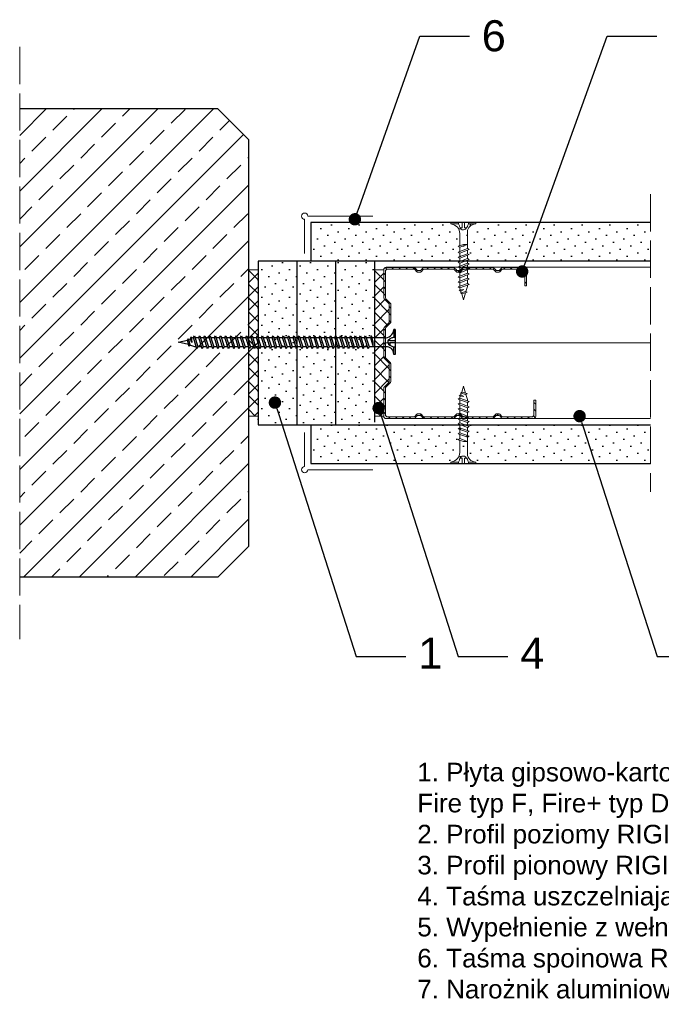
# Model space of a CAD drawing. Header units: millimetres. Extents: x 1720 to 2186, y 1242 to 1561.
# Tile 1 of 2: x 1720 to 1927, y 1242 to 1560. Entities that reach past the tile are written whole.
import ezdxf
from ezdxf import colors
from ezdxf.entities.mleader import LeaderData, LeaderLine
from ezdxf.math import Vec2, Vec3

# ---------------------------------------------------------------- set-up
doc = ezdxf.new("R2010")
doc.units = ezdxf.units.MM
doc.linetypes.add('ACAD_ISO02W100', pattern=[15, 12, -3])
for name, color, linetype, lineweight in [('_ISOVER WELNA', 7, 'BATTING', 9), ('_RIGIPS AKCESORIA', 7, 'Continuous', 18), ('_RIGIPS G-K', 7, 'Continuous', 25), ('_RIGIPS PROFIL', 7, 'Continuous', 18), ('KRESKOWANIE', 7, 'Continuous', 9), ('OPISY', 7, 'Continuous', 9), ('PRZERYWANA', 7, 'ACAD_ISO02W100', 9)]:
    doc.layers.add(name, color=color, linetype=linetype, lineweight=lineweight)
doc.layers.add('_Rigips_Akcesoria', color=7, linetype='Continuous')
doc.styles.get("Standard").update_dxf_attribs({"font": 'arial.ttf'})
doc.linetypes.add('BATTING', pattern='A,0.00254,-2.54,[134,ltypeshp.shx,S=2.54,R=0,X=-2.54,Y=0],-5.08,[134,ltypeshp.shx,S=2.54,R=180,X=2.54,Y=0],-2.54', length=10.16254)

# ---------------------------------------------------------------- blocks, each defined once
blk = doc.blocks.new('CW 50 ULTRASTIL')
h = blk.add_hatch()
h.set_pattern_fill('ANSI31', color=256, scale=0.5, style=0)
h.paths.add_polyline_path([(28.56, 40.65, -0.198912), (28.71, 41), (30.21, 42.51, 0.198912), (30.36, 42.86), (30.36, 48.45, 0.198912), (30.21, 48.8), (28.71, 50.31, -0.198912), (28.56, 50.66), (28.56, 59.85, -0.198912), (28.71, 60.2), (30.21, 61.71, 0.198912), (30.36, 62.06), (30.36, 67.65, 0.198912), (30.21, 68), (28.71, 69.51, -0.198912), (28.56, 69.86), (28.56, 78.31, -0.414214), (29.36, 79.11), (37.68, 79.11, -0.198912), (38.04, 78.96), (38.74, 78.25, 0.198912), (39.1, 78.11), (39.68, 78.11, 0.198912), (40.04, 78.25), (40.74, 78.96, -0.198912), (41.1, 79.11), (50.38, 79.11, -0.198912), (50.74, 78.96), (51.44, 78.25, 0.198912), (51.8, 78.11), (52.38, 78.11, 0.198912), (52.74, 78.25), (53.44, 78.96, -0.198912), (53.8, 79.11), (63.08, 79.11, -0.198912), (63.44, 78.96), (64.14, 78.25, 0.198912), (64.5, 78.11), (65.08, 78.11, 0.198912), (65.44, 78.25), (66.14, 78.96, -0.198912), (66.5, 79.11), (75.66, 79.11, -0.414214), (76.46, 78.31), (76.46, 73.66), (77.01, 73.66), (77.01, 78.86, 0.414214), (76.21, 79.66), (66.5, 79.66, 0.198912), (66.14, 79.51), (65.44, 78.8, -0.198912), (65.08, 78.66), (64.5, 78.66, -0.198912), (64.14, 78.8), (63.44, 79.51, 0.198912), (63.08, 79.66), (53.8, 79.66, 0.198912), (53.44, 79.51), (52.74, 78.8, -0.198912), (52.38, 78.66), (51.8, 78.66, -0.198912), (51.44, 78.8), (50.74, 79.51, 0.198912), (50.38, 79.66), (41.1, 79.66, 0.198912), (40.74, 79.51), (40.04, 78.8, -0.198912), (39.68, 78.66), (39.1, 78.66, -0.198912), (38.74, 78.8), (38.04, 79.51, 0.198912), (37.68, 79.66), (28.81, 79.66, 0.414214), (28.01, 78.86), (28.01, 69.86, 0.198912), (28.16, 69.51), (29.66, 68, -0.198912), (29.81, 67.65), (29.81, 62.06, -0.198912), (29.66, 61.71), (28.16, 60.2, 0.198912), (28.01, 59.85), (28.01, 50.66, 0.198912), (28.16, 50.31), (29.66, 48.8, -0.198912), (29.81, 48.45), (29.81, 42.86, -0.198912), (29.66, 42.51), (28.16, 41, 0.198912), (28.01, 40.65), (28.01, 31.66, 0.414214), (28.81, 30.86), (37.68, 30.86, 0.198912), (38.04, 31), (38.74, 31.71, -0.198912), (39.1, 31.86), (39.68, 31.86, -0.198912), (40.04, 31.71), (40.74, 31, 0.198912), (41.1, 30.86), (50.38, 30.86, 0.198912), (50.74, 31), (51.44, 31.71, -0.198912), (51.8, 31.86), (52.38, 31.86, -0.198912), (52.74, 31.71), (53.44, 31, 0.198912), (53.8, 30.86), (63.08, 30.86, 0.198912), (63.44, 31), (64.14, 31.71, -0.198912), (64.5, 31.86), (65.08, 31.86, -0.198912), (65.44, 31.71), (66.14, 31, 0.198912), (66.5, 30.86), (73.21, 30.86, 0.414214), (74.01, 31.66), (74.01, 36.86), (73.46, 36.86), (73.46, 32.21, -0.414214), (72.66, 31.41), (66.5, 31.41, -0.198912), (66.14, 31.55), (65.44, 32.26, 0.198912), (65.08, 32.41), (64.5, 32.41, 0.198912), (64.14, 32.26), (63.44, 31.55, -0.198912), (63.08, 31.41), (53.8, 31.41, -0.198912), (53.44, 31.55), (52.74, 32.26, 0.198912), (52.38, 32.41), (51.8, 32.41, 0.198912), (51.44, 32.26), (50.74, 31.55, -0.198912), (50.38, 31.41), (41.1, 31.41, -0.198912), (40.74, 31.55), (40.04, 32.26, 0.198912), (39.68, 32.41), (39.1, 32.41, 0.198912), (38.74, 32.26), (38.04, 31.55, -0.198912), (37.68, 31.41), (29.36, 31.41, -0.414214), (28.56, 32.21)])
at = {"layer": '_RIGIPS PROFIL'}
for p, q in [((37.68, 79.66), (28.81, 79.66)), ((38.04, 79.51), (38.74, 78.8)), ((40.74, 79.51), (40.04, 78.8)), ((50.38, 79.66), (41.1, 79.66)), ((50.74, 79.51), (51.44, 78.8)), ((53.44, 79.51), (52.74, 78.8)), ((53.8, 79.66), (63.08, 79.66)), ((63.44, 79.51), (64.14, 78.8)), ((66.14, 79.51), (65.44, 78.8)), ((76.21, 79.66), (66.5, 79.66)), ((28.01, 78.86), (28.01, 69.86)), ((28.56, 78.31), (28.56, 69.86)), ((37.68, 79.11), (29.36, 79.11)), ((38.04, 78.96), (38.74, 78.25)), ((39.68, 78.66), (39.1, 78.66)), ((39.68, 78.11), (39.1, 78.11)), ((40.74, 78.96), (40.04, 78.25)), ((50.38, 79.11), (41.1, 79.11)), ((50.74, 78.96), (51.44, 78.25)), ((52.38, 78.66), (51.8, 78.66)), ((52.38, 78.11), (51.8, 78.11)), ((53.44, 78.96), (52.74, 78.25)), ((53.8, 79.11), (63.08, 79.11)), ((63.44, 78.96), (64.14, 78.25)), ((65.08, 78.66), (64.5, 78.66)), ((65.08, 78.11), (64.5, 78.11)), ((66.14, 78.96), (65.44, 78.25)), ((75.66, 79.11), (66.5, 79.11)), ((76.46, 73.66), (76.46, 78.31)), ((77.01, 73.66), (77.01, 78.86)), ((76.46, 73.66), (77.01, 73.66)), ((29.66, 68), (28.16, 69.51)), ((30.21, 68), (28.71, 69.51)), ((29.81, 67.65), (29.81, 62.06)), ((30.36, 67.65), (30.36, 62.06)), ((29.66, 61.71), (28.16, 60.2)), ((30.21, 61.71), (28.71, 60.2)), ((28.01, 59.85), (28.01, 50.66)), ((28.56, 59.85), (28.56, 50.66)), ((29.66, 48.8), (28.16, 50.31)), ((30.21, 48.8), (28.71, 50.31)), ((29.81, 42.86), (29.81, 48.45)), ((30.36, 42.86), (30.36, 48.45)), ((29.66, 42.51), (28.16, 41)), ((30.21, 42.51), (28.71, 41)), ((28.01, 31.66), (28.01, 40.65)), ((28.56, 32.21), (28.56, 40.65)), ((73.46, 36.86), (73.46, 32.21)), ((73.46, 36.86), (74.01, 36.86)), ((74.01, 36.86), (74.01, 31.66)), ((38.04, 31.55), (38.74, 32.26)), ((39.68, 32.41), (39.1, 32.41)), ((39.68, 31.86), (39.1, 31.86)), ((40.74, 31.55), (40.04, 32.26)), ((50.74, 31.55), (51.44, 32.26)), ((52.38, 32.41), (51.8, 32.41)), ((52.38, 31.86), (51.8, 31.86)), ((53.44, 31.55), (52.74, 32.26)), ((63.44, 31.55), (64.14, 32.26)), ((65.08, 32.41), (64.5, 32.41)), ((65.08, 31.86), (64.5, 31.86)), ((66.14, 31.55), (65.44, 32.26)), ((37.68, 30.86), (28.81, 30.86)), ((37.68, 31.41), (29.36, 31.41)), ((38.04, 31), (38.74, 31.71)), ((40.74, 31), (40.04, 31.71)), ((50.38, 31.41), (41.1, 31.41)), ((50.38, 30.86), (41.1, 30.86)), ((50.74, 31), (51.44, 31.71)), ((53.44, 31), (52.74, 31.71)), ((53.8, 31.41), (63.08, 31.41)), ((53.8, 30.86), (63.08, 30.86)), ((63.44, 31), (64.14, 31.71)), ((66.14, 31), (65.44, 31.71)), ((72.66, 31.41), (66.5, 31.41)), ((73.21, 30.86), (66.5, 30.86))]:
    blk.add_line(p, q, dxfattribs=at)
for centre, radius, start, end in [((28.81, 78.86), 0.8, 90, 180), ((37.68, 79.16), 0.5, 45, 90), ((41.1, 79.16), 0.5, 90, 135), ((50.38, 79.16), 0.5, 45, 90), ((53.8, 79.16), 0.5, 90, 135), ((63.08, 79.16), 0.5, 45, 90), ((66.5, 79.16), 0.5, 90, 135), ((76.21, 78.86), 0.8, 0, 90), ((29.36, 78.31), 0.8, 90, 180), ((37.68, 78.61), 0.5, 45, 90), ((39.1, 79.16), 0.5, 225, 270), ((39.1, 78.61), 0.5, 225, 270), ((39.68, 79.16), 0.5, 270, 315), ((39.68, 78.61), 0.5, 270, 315), ((41.1, 78.61), 0.5, 90, 135), ((50.38, 78.61), 0.5, 45, 90), ((51.8, 79.16), 0.5, 225, 270), ((51.8, 78.61), 0.5, 225, 270), ((52.38, 79.16), 0.5, 270, 315), ((52.38, 78.61), 0.5, 270, 315), ((53.8, 78.61), 0.5, 90, 135), ((63.08, 78.61), 0.5, 45, 90), ((64.5, 79.16), 0.5, 225, 270), ((64.5, 78.61), 0.5, 225, 270), ((65.08, 79.16), 0.5, 270, 315), ((65.08, 78.61), 0.5, 270, 315), ((66.5, 78.61), 0.5, 90, 135), ((75.66, 78.31), 0.8, 0, 90), ((28.51, 69.86), 0.5, 180, 225), ((29.06, 69.86), 0.5, 180, 225), ((29.31, 67.65), 0.5, 0, 45), ((29.86, 67.65), 0.5, 0, 45), ((29.31, 62.06), 0.5, 315, 0), ((29.86, 62.06), 0.5, 315, 0), ((28.51, 59.85), 0.5, 135, 180), ((29.06, 59.85), 0.5, 135, 180), ((28.51, 50.66), 0.5, 180, 225), ((29.06, 50.66), 0.5, 180, 225), ((29.31, 48.45), 0.5, 0, 45), ((29.86, 48.45), 0.5, 0, 45), ((29.31, 42.86), 0.5, 315, 0), ((29.86, 42.86), 0.5, 315, 0), ((28.51, 40.65), 0.5, 135, 180), ((29.06, 40.65), 0.5, 135, 180), ((29.36, 32.21), 0.8, 180, 270), ((39.1, 31.91), 0.5, 90, 135), ((39.1, 31.36), 0.5, 90, 135), ((39.68, 31.91), 0.5, 45, 90), ((39.68, 31.36), 0.5, 45, 90), ((51.8, 31.91), 0.5, 90, 135), ((51.8, 31.36), 0.5, 90, 135), ((52.38, 31.91), 0.5, 45, 90), ((52.38, 31.36), 0.5, 45, 90), ((64.5, 31.91), 0.5, 90, 135), ((64.5, 31.36), 0.5, 90, 135), ((65.08, 31.91), 0.5, 45, 90), ((65.08, 31.36), 0.5, 45, 90), ((72.66, 32.21), 0.8, 270, 0), ((28.81, 31.66), 0.8, 180, 270), ((37.68, 31.91), 0.5, 270, 315), ((37.68, 31.36), 0.5, 270, 315), ((41.1, 31.91), 0.5, 225, 270), ((41.1, 31.36), 0.5, 225, 270), ((50.38, 31.91), 0.5, 270, 315), ((50.38, 31.36), 0.5, 270, 315), ((53.8, 31.91), 0.5, 225, 270), ((53.8, 31.36), 0.5, 225, 270), ((63.08, 31.91), 0.5, 270, 315), ((63.08, 31.36), 0.5, 270, 315), ((66.5, 31.91), 0.5, 225, 270), ((66.5, 31.36), 0.5, 225, 270), ((73.21, 31.66), 0.8, 270, 0)]:
    blk.add_arc(centre, radius, start, end, dxfattribs=at)
blk = doc.blocks.new('TN 25')
at = {"layer": '_RIGIPS AKCESORIA'}
for p, q in [((0, -0.84), (0, 7.16)), ((0, 7.16), (0.46, 7.16)), ((0.46, 7.16), (0.46, 4.78)), ((0.46, 4.78), (0, 4.78)), ((0, 3.5), (1.77, 3.5)), ((1.77, 3.5), (1.77, 4.2)), ((3.02, 4.46), (8.47, 4.46)), ((7.12, 4.46), (7.12, 3.18)), ((8.03, 2.01), (7.12, 4.46)), ((7.12, 3.18), (7.65, 1.53)), ((8.47, 4.46), (8.79, 5)), ((9.61, 1.51), (8.47, 4.46)), ((8.79, 5), (9.93, 2.01)), ((9, 4.46), (10.1, 4.46)), ((10.1, 4.46), (10.41, 5)), ((11.23, 1.51), (10.1, 4.46)), ((10.41, 5), (11.56, 2.01)), ((10.62, 4.46), (11.67, 4.46)), ((11.67, 4.46), (11.99, 5)), ((12.81, 1.51), (11.67, 4.46)), ((11.99, 5), (13.14, 2.01)), ((12.2, 4.46), (13.21, 4.46)), ((13.21, 4.46), (13.52, 5)), ((14.34, 1.51), (13.21, 4.46)), ((13.52, 5), (14.67, 2.01)), ((13.73, 4.46), (14.8, 4.46)), ((14.8, 4.46), (15.12, 5)), ((15.94, 1.51), (14.8, 4.46)), ((15.12, 5), (16.26, 2.01)), ((15.33, 4.46), (16.42, 4.46)), ((16.42, 4.46), (16.73, 5)), ((17.55, 1.51), (16.42, 4.46)), ((16.73, 5), (17.88, 2.01)), ((16.94, 4.46), (17.99, 4.46)), ((17.99, 4.46), (18.31, 5)), ((19.13, 1.51), (17.99, 4.46)), ((18.31, 5), (19.45, 2.01)), ((18.52, 4.46), (19.68, 4.46)), ((19.68, 4.46), (20, 5)), ((20.82, 1.51), (19.68, 4.46)), ((20, 5), (21.14, 2.01)), ((20.21, 4.46), (20.7, 4.46)), ((20.7, 4.46), (22.28, 3.98)), ((21.85, 1.83), (21.67, 3.28)), ((21.67, 3.28), (22.14, 2.4)), ((22.28, 3.98), (22.56, 4.37)), ((22.7, 2.36), (22.28, 3.98)), ((22.56, 4.37), (23.03, 2.71)), ((22.71, 3.85), (25, 3.24)), ((25, 3.24), (23.03, 2.71)), ((0, 2.83), (1.77, 2.83)), ((0.46, 1.64), (0, 1.64)), ((0.46, -0.84), (0.46, 1.64)), ((1.77, 2.83), (1.77, 2.18)), ((7.49, 2.01), (3.55, 2.01)), ((7.65, 1.53), (8.03, 2.01)), ((9.41, 2.01), (8.03, 2.01)), ((9.93, 2.01), (9.61, 1.51)), ((11.04, 2.01), (9.93, 2.01)), ((11.56, 2.01), (11.23, 1.51)), ((12.61, 2.01), (11.56, 2.01)), ((13.14, 2.01), (12.81, 1.51)), ((14.15, 2.01), (13.14, 2.01)), ((14.67, 2.01), (14.34, 1.51)), ((15.74, 2.01), (14.67, 2.01)), ((16.26, 2.01), (15.94, 1.51)), ((17.36, 2.01), (16.26, 2.01)), ((17.88, 2.01), (17.55, 1.51)), ((18.93, 2.01), (17.88, 2.01)), ((19.45, 2.01), (19.13, 1.51)), ((19.45, 2.01), (20.62, 2.01)), ((21.14, 2.01), (20.82, 1.51)), ((21.14, 2.01), (21.81, 2.12)), ((22.14, 2.4), (21.85, 1.83)), ((22.7, 2.36), (22.14, 2.4)), ((23.03, 2.71), (22.7, 2.36)), ((0, -0.84), (0.46, -0.84))]:
    blk.add_line(p, q, dxfattribs=at)
for centre, major_axis, ratio, start_param, end_param in [((3.09, 7.67), (0.17, 3.2), 0.826134, 1.773653, 3.180586), ((-0.04, 0.9), (0, 3.93), 0.848176, -0.720942, -0.151112), ((1.66, 3.18), (0, 0.895), 0.848176, -1.552777, -0.720942), ((1.66, 3.18), (0, 0.895), 0.848176, 3.862535, 4.730408), ((3.37, -1.57), (0.28, 3.57), 0.832181, 0.035984, 1.430787), ((-2.73, 15.91), (0, 14.76), 0.848176, 3.399396, 3.475072), ((0.59, 4.62), (0, 2.81), 0.848176, 3.475072, 3.862535)]:
    blk.add_ellipse(centre, major_axis=major_axis, ratio=ratio, start_param=start_param, end_param=end_param, dxfattribs=at)
blk = doc.blocks.new('polnaroznik')
at = {"layer": '_RIGIPS AKCESORIA'}
for p, q in [((429.5, 44.15), (429.5, 55.15)), ((430.5, 56.15), (451.5, 56.15))]:
    blk.add_line(p, q, dxfattribs=at)
blk.add_arc((429.5, 56.15), 1, 0, 270, dxfattribs=at)
blk = doc.blocks.new('_Dot')
at = {"color": 0, "linetype": 'ByBlock', "lineweight": -2}
blk.add_line((-0.5, 0), (-1, 0), dxfattribs=at)
at = {"color": 0, "linetype": 'ByBlock', "const_width": 0.5}
blk.add_lwpolyline([(-0.25, 0, 1), (0.25, 0, 1)], format="xyb", close=True, dxfattribs=at)
blk = doc.blocks.new('TN 70')
at = {"layer": '_Rigips_Akcesoria'}
for p, q in [((0, -0.84), (0, 7.16)), ((0, 7.16), (0.46, 7.16)), ((0.46, 7.16), (0.46, 4.78)), ((0.46, 4.78), (0, 4.78)), ((0, 3.5), (1.77, 3.5)), ((1.77, 3.5), (1.77, 4.2)), ((3.02, 4.72), (8.47, 4.72)), ((8.03, 1.78), (7.12, 4.72)), ((7.12, 4.72), (7.12, 3.19)), ((7.12, 3.19), (7.65, 1.21)), ((8.47, 4.72), (8.79, 5.37)), ((9.61, 1.17), (8.47, 4.72)), ((8.79, 5.37), (9.93, 1.78)), ((9, 4.72), (10.1, 4.72)), ((10.1, 4.72), (10.41, 5.37)), ((11.23, 1.17), (10.1, 4.72)), ((10.41, 5.37), (11.56, 1.78)), ((10.62, 4.72), (11.67, 4.72)), ((11.67, 4.72), (11.99, 5.37)), ((12.81, 1.17), (11.67, 4.72)), ((11.99, 5.37), (13.14, 1.78)), ((12.2, 4.72), (13.21, 4.72)), ((13.21, 4.72), (13.52, 5.37)), ((14.34, 1.17), (13.21, 4.72)), ((13.52, 5.37), (14.67, 1.78)), ((13.73, 4.72), (14.8, 4.72)), ((14.8, 4.72), (15.12, 5.37)), ((15.94, 1.17), (14.8, 4.72)), ((15.12, 5.37), (16.26, 1.78)), ((15.33, 4.72), (16.42, 4.72)), ((16.42, 4.72), (16.73, 5.37)), ((17.55, 1.17), (16.42, 4.72)), ((16.73, 5.37), (17.88, 1.78)), ((16.94, 4.72), (17.99, 4.72)), ((17.99, 4.72), (18.31, 5.37)), ((19.13, 1.17), (17.99, 4.72)), ((18.31, 5.37), (19.45, 1.78)), ((18.52, 4.72), (19.68, 4.72)), ((19.68, 4.72), (20, 5.37)), ((20.82, 1.17), (19.68, 4.72)), ((20, 5.37), (21.14, 1.78)), ((20.21, 4.72), (21.37, 4.72)), ((21.37, 4.72), (21.69, 5.37)), ((22.51, 1.17), (21.37, 4.72)), ((21.69, 5.37), (22.83, 1.78)), ((21.9, 4.72), (23.06, 4.72)), ((23.06, 4.72), (23.38, 5.37)), ((24.2, 1.17), (23.06, 4.72)), ((23.38, 5.37), (24.52, 1.78)), ((23.59, 4.72), (24.75, 4.72)), ((24.75, 4.72), (25.07, 5.37)), ((25.89, 1.17), (24.75, 4.72)), ((25.07, 5.37), (26.21, 1.78)), ((25.28, 4.72), (26.44, 4.72)), ((26.44, 4.72), (26.76, 5.37)), ((27.58, 1.17), (26.44, 4.72)), ((26.76, 5.37), (27.9, 1.78)), ((26.96, 4.72), (28.13, 4.72)), ((28.13, 4.72), (28.45, 5.37)), ((29.27, 1.17), (28.13, 4.72)), ((28.45, 5.37), (29.59, 1.78)), ((28.65, 4.72), (29.82, 4.72)), ((29.82, 4.72), (30.14, 5.37)), ((30.96, 1.17), (29.82, 4.72)), ((30.14, 5.37), (31.28, 1.78)), ((30.34, 4.72), (31.51, 4.72)), ((31.51, 4.72), (31.83, 5.37)), ((32.65, 1.17), (31.51, 4.72)), ((31.83, 5.37), (32.97, 1.78)), ((32.03, 4.72), (33.2, 4.72)), ((33.2, 4.72), (33.52, 5.37)), ((34.34, 1.17), (33.2, 4.72)), ((33.52, 5.37), (34.66, 1.78)), ((33.72, 4.72), (34.89, 4.72)), ((34.89, 4.72), (35.21, 5.37)), ((36.03, 1.17), (34.89, 4.72)), ((35.21, 5.37), (36.35, 1.78)), ((35.41, 4.72), (36.58, 4.72)), ((36.58, 4.72), (36.9, 5.37)), ((37.72, 1.17), (36.58, 4.72)), ((36.9, 5.37), (38.04, 1.78)), ((37.1, 4.72), (38.27, 4.72)), ((38.27, 4.72), (38.59, 5.37)), ((39.41, 1.17), (38.27, 4.72)), ((38.59, 5.37), (39.73, 1.78)), ((38.79, 4.72), (39.96, 4.72)), ((39.96, 4.72), (40.28, 5.37)), ((41.1, 1.17), (39.96, 4.72)), ((40.28, 5.37), (41.42, 1.78)), ((40.48, 4.72), (41.65, 4.72)), ((41.65, 4.72), (41.97, 5.37)), ((42.79, 1.17), (41.65, 4.72)), ((41.97, 5.37), (43.11, 1.78)), ((42.17, 4.72), (43.34, 4.72)), ((43.34, 4.72), (43.66, 5.37)), ((44.48, 1.17), (43.34, 4.72)), ((43.66, 5.37), (44.8, 1.78)), ((43.86, 4.72), (45.03, 4.72)), ((45.03, 4.72), (45.35, 5.37)), ((46.17, 1.17), (45.03, 4.72)), ((45.35, 5.37), (46.49, 1.78)), ((45.55, 4.72), (46.72, 4.72)), ((46.72, 4.72), (47.04, 5.37)), ((47.86, 1.17), (46.72, 4.72)), ((47.04, 5.37), (48.18, 1.78)), ((47.24, 4.72), (48.41, 4.72)), ((48.41, 4.72), (48.73, 5.37)), ((49.55, 1.17), (48.41, 4.72)), ((48.73, 5.37), (49.87, 1.78)), ((48.93, 4.72), (50.1, 4.72)), ((50.1, 4.72), (50.42, 5.37)), ((51.24, 1.17), (50.1, 4.72)), ((50.42, 5.37), (51.56, 1.78)), ((50.62, 4.72), (51.79, 4.72)), ((51.79, 4.72), (52.11, 5.37)), ((52.92, 1.17), (51.79, 4.72)), ((52.11, 5.37), (53.25, 1.78)), ((52.31, 4.72), (53.48, 4.72)), ((53.48, 4.72), (53.8, 5.37)), ((54.61, 1.17), (53.48, 4.72)), ((53.8, 5.37), (54.94, 1.78)), ((54, 4.72), (55.17, 4.72)), ((55.17, 4.72), (55.49, 5.37)), ((56.3, 1.17), (55.17, 4.72)), ((55.49, 5.37), (56.63, 1.78)), ((55.69, 4.72), (56.86, 4.72)), ((56.86, 4.72), (57.18, 5.37)), ((57.99, 1.17), (56.86, 4.72)), ((57.18, 5.37), (58.32, 1.78)), ((57.38, 4.72), (58.55, 4.72)), ((58.55, 4.72), (58.87, 5.37)), ((59.68, 1.17), (58.55, 4.72)), ((58.87, 5.37), (60.01, 1.78)), ((59.07, 4.72), (60.24, 4.72)), ((60.24, 4.72), (60.56, 5.37)), ((61.37, 1.17), (60.24, 4.72)), ((60.56, 5.37), (61.7, 1.78)), ((60.76, 4.72), (61.93, 4.72)), ((61.93, 4.72), (62.25, 5.37)), ((63.06, 1.17), (61.93, 4.72)), ((62.25, 5.37), (63.39, 1.78)), ((62.45, 4.72), (63.62, 4.72)), ((63.62, 4.72), (63.94, 5.37)), ((63.62, 4.72), (63.94, 5.37)), ((64.75, 1.17), (63.62, 4.72)), ((64.75, 1.17), (63.62, 4.72)), ((63.94, 5.37), (65.08, 1.78)), ((63.94, 5.37), (65.08, 1.78)), ((64.14, 4.72), (64.63, 4.72)), ((64.14, 4.72), (64.73, 4.72)), ((64.63, 4.72), (66.22, 4.15)), ((65.78, 1.56), (65.61, 3.31)), ((65.61, 3.31), (66.08, 2.25)), ((66.22, 4.15), (66.5, 4.61)), ((66.64, 2.2), (66.22, 4.15)), ((66.5, 4.61), (66.97, 2.62)), ((66.65, 3.99), (70, 3.26)), ((70, 3.26), (66.97, 2.62)), ((0, 2.83), (1.77, 2.83)), ((0.46, 1.64), (0, 1.64)), ((0.46, -0.84), (0.46, 1.64)), ((1.77, 2.83), (1.77, 2.18)), ((7.49, 1.78), (3.55, 1.78)), ((7.65, 1.21), (8.03, 1.78)), ((9.41, 1.78), (8.03, 1.78)), ((9.93, 1.78), (9.61, 1.17)), ((11.04, 1.78), (9.93, 1.78)), ((11.56, 1.78), (11.23, 1.17)), ((12.61, 1.78), (11.56, 1.78)), ((13.14, 1.78), (12.81, 1.17)), ((14.15, 1.78), (13.14, 1.78)), ((14.67, 1.78), (14.34, 1.17)), ((15.74, 1.78), (14.67, 1.78)), ((16.26, 1.78), (15.94, 1.17)), ((17.36, 1.78), (16.26, 1.78)), ((17.88, 1.78), (17.55, 1.17)), ((18.93, 1.78), (17.88, 1.78)), ((19.45, 1.78), (19.13, 1.17)), ((20.62, 1.78), (19.45, 1.78)), ((21.14, 1.78), (20.82, 1.17)), ((22.31, 1.78), (21.14, 1.78)), ((22.83, 1.78), (22.51, 1.17)), ((24, 1.78), (22.83, 1.78)), ((24.52, 1.78), (24.2, 1.17)), ((25.69, 1.78), (24.52, 1.78)), ((26.21, 1.78), (25.89, 1.17)), ((27.38, 1.78), (26.21, 1.78)), ((27.9, 1.78), (27.58, 1.17)), ((29.07, 1.78), (27.9, 1.78)), ((29.59, 1.78), (29.27, 1.17)), ((30.76, 1.78), (29.59, 1.78)), ((31.28, 1.78), (30.96, 1.17)), ((32.45, 1.78), (31.28, 1.78)), ((32.97, 1.78), (32.65, 1.17)), ((34.14, 1.78), (32.97, 1.78)), ((34.66, 1.78), (34.34, 1.17)), ((35.83, 1.78), (34.66, 1.78)), ((36.35, 1.78), (36.03, 1.17)), ((37.52, 1.78), (36.35, 1.78)), ((38.04, 1.78), (37.72, 1.17)), ((39.21, 1.78), (38.04, 1.78)), ((39.73, 1.78), (39.41, 1.17)), ((40.9, 1.78), (39.73, 1.78)), ((41.42, 1.78), (41.1, 1.17)), ((42.59, 1.78), (41.42, 1.78)), ((43.11, 1.78), (42.79, 1.17)), ((44.28, 1.78), (43.11, 1.78)), ((44.8, 1.78), (44.48, 1.17)), ((45.97, 1.78), (44.8, 1.78)), ((46.49, 1.78), (46.17, 1.17)), ((47.66, 1.78), (46.49, 1.78)), ((48.18, 1.78), (47.86, 1.17)), ((49.35, 1.78), (48.18, 1.78)), ((49.87, 1.78), (49.55, 1.17)), ((51.04, 1.78), (49.87, 1.78)), ((51.56, 1.78), (51.24, 1.17)), ((52.73, 1.78), (51.56, 1.78)), ((53.25, 1.78), (52.92, 1.17)), ((54.42, 1.78), (53.25, 1.78)), ((54.94, 1.78), (54.61, 1.17)), ((56.11, 1.78), (54.94, 1.78)), ((56.63, 1.78), (56.3, 1.17)), ((57.8, 1.78), (56.63, 1.78)), ((58.32, 1.78), (57.99, 1.17)), ((59.49, 1.78), (58.32, 1.78)), ((60.01, 1.78), (59.68, 1.17)), ((61.18, 1.78), (60.01, 1.78)), ((61.7, 1.78), (61.37, 1.17)), ((62.87, 1.78), (61.7, 1.78)), ((63.39, 1.78), (63.06, 1.17)), ((64.56, 1.78), (63.39, 1.78)), ((65.08, 1.78), (64.75, 1.17)), ((65.08, 1.78), (64.75, 1.17)), ((65.08, 1.78), (65.75, 1.91)), ((66.08, 2.25), (65.78, 1.56)), ((66.64, 2.2), (66.08, 2.25)), ((66.97, 2.62), (66.64, 2.2)), ((0, -0.84), (0.46, -0.84))]:
    blk.add_line(p, q, dxfattribs=at)
for centre, major_axis, ratio, start_param, end_param in [((3.09, 7.67), (1.22, 2.78), 0.837272, 2.095128, 3.598769), ((-0.04, 0.9), (0, 3.93), 0.848176, -0.720942, -0.151112), ((1.66, 3.18), (0, 0.895), 0.848176, -1.552777, -0.720942), ((1.66, 3.18), (0, 0.895), 0.848176, 3.862535, 4.730408), ((3.37, -1.57), (-0.73, 3.32), 0.858496, -0.312441, 1.16424), ((-2.73, 15.91), (0, 14.76), 0.848176, 3.399396, 3.475072), ((0.59, 4.62), (0, 2.81), 0.848176, 3.475072, 3.862535)]:
    blk.add_ellipse(centre, major_axis=major_axis, ratio=ratio, start_param=start_param, end_param=end_param, dxfattribs=at)

msp = doc.modelspace()

# ---------------------------------------------------------------- hatches: boundary and pattern name
h = msp.add_hatch()
h.set_pattern_fill('ANSI33', color=256, scale=2, style=0)
h.paths.add_polyline_path([(1794.13, 1521.28), (1784.13, 1531.28), (1720.27, 1531.28), (1720.27, 1380.28), (1784.13, 1380.28), (1794.13, 1390.28)])
at = {"layer": '_RIGIPS AKCESORIA'}
h = msp.add_hatch(dxfattribs=at)
h.set_pattern_fill('ANSI37', color=256, style=0)
h.set_pattern_definition([(45, (40.5, 0), (-2.245064, 2.245064), []), (135, (40.5, 0), (-2.245064, -2.245064), [])])
h.paths.add_polyline_path([(1837.63, 1460.37, -0.198912), (1837.77, 1460.72), (1839.28, 1462.23, 0.198912), (1839.43, 1462.58), (1839.43, 1468.17, 0.198912), (1839.28, 1468.52), (1837.77, 1470.03, -0.198912), (1837.63, 1470.38), (1837.63, 1479.38), (1834.63, 1479.38), (1834.63, 1432.18), (1837.63, 1432.18), (1837.63, 1441.17, -0.198912), (1837.77, 1441.52), (1839.28, 1443.03, 0.198912), (1839.43, 1443.38), (1839.43, 1448.97, 0.198912), (1839.28, 1449.32), (1837.77, 1450.83, -0.198912), (1837.63, 1451.18)])
at = {"layer": '_RIGIPS G-K'}
h = msp.add_hatch(dxfattribs=at)
h.set_pattern_fill('DOTS', color=256, scale=2, angle=315, style=0)
h.set_pattern_definition([(315, (0, 0.9), (3.367596, 1.122532), [0, -3.175])])
h.paths.add_polyline_path([(1814.13, 1494.68), (1814.13, 1482.18), (1923.63, 1482.18), (1923.63, 1494.68)])
h.paths.add_polyline_path([(2049.63, 1482.18), (2049.63, 1494.68), (1930.63, 1494.68), (1930.63, 1482.18)])
h = msp.add_hatch(dxfattribs=at)
h.set_pattern_fill('DOTS', color=256, scale=2, angle=315, style=0)
h.paths.add_polyline_path([(1834.63, 1482.18), (1822.13, 1482.18), (1822.13, 1429.38), (1834.63, 1429.38)])
h.paths.add_polyline_path([(1822.13, 1482.18), (1809.63, 1482.18), (1809.63, 1429.38), (1822.13, 1429.38)])
h.paths.add_polyline_path([(1809.63, 1482.18), (1797.13, 1482.18), (1797.13, 1429.38), (1809.63, 1429.38)])
h = msp.add_hatch(dxfattribs=at)
h.set_pattern_fill('DOTS', color=256, scale=2, angle=315, style=0)
h.set_pattern_definition([(315, (0, -0.9), (3.367596, 1.122532), [0, -3.175])])
h.paths.add_polyline_path([(2049.63, 1416.88), (2049.63, 1429.38), (1930.63, 1429.38), (1930.63, 1416.88)])
h.paths.add_polyline_path([(1814.13, 1429.38), (1814.13, 1416.88), (1923.63, 1416.88), (1923.63, 1429.38)])
at = {"layer": 'KRESKOWANIE'}
h = msp.add_hatch(dxfattribs=at)
h.set_pattern_fill('ANSI37', color=256, style=0)
h.paths.add_polyline_path([(1797.13, 1479.38), (1794.13, 1479.38), (1794.13, 1432.18), (1797.13, 1432.18)])

# ---------------------------------------------------------------- linework, layer by layer
msp.add_line((1794.13, 1390.28), (1794.13, 1521.28))
at = {"layer": '_ISOVER WELNA', "ltscale": 2.4}
msp.add_line((1923.63, 1455.78), (1838.18, 1455.78), dxfattribs=at)
at = {"layer": '_RIGIPS AKCESORIA'}
for p, q in [((1797.13, 1479.38), (1794.13, 1479.38)), ((1837.63, 1479.38), (1834.63, 1479.38)), ((1797.13, 1432.18), (1794.13, 1432.18)), ((1837.63, 1432.18), (1834.63, 1432.18))]:
    msp.add_line(p, q, dxfattribs=at)
at = {"layer": '_RIGIPS G-K'}
for p, q in [((1784.13, 1531.28), (1720.27, 1531.28)), ((1784.13, 1531.28), (1794.13, 1521.28)), ((1923.63, 1494.68), (1814.13, 1494.68)), ((1814.13, 1494.68), (1814.13, 1482.18)), ((1923.63, 1482.18), (1797.13, 1482.18)), ((1797.13, 1482.18), (1797.13, 1429.38)), ((1809.63, 1482.18), (1809.63, 1429.38)), ((1822.13, 1482.18), (1822.13, 1429.38)), ((1834.63, 1482.18), (1834.63, 1430.28)), ((1794.13, 1417.78), (1794.13, 1430.28)), ((1797.13, 1429.38), (1923.63, 1429.38)), ((1814.13, 1429.38), (1814.13, 1416.88)), ((1814.13, 1416.88), (1923.63, 1416.88)), ((1794.13, 1390.28), (1784.13, 1380.28)), ((1784.13, 1380.28), (1720.27, 1380.28))]:
    msp.add_line(p, q, dxfattribs=at)
at = {"layer": '_RIGIPS PROFIL'}
for p, q in [((1838.43, 1480.18), (1923.63, 1480.18)), ((1838.43, 1431.38), (1923.63, 1431.38))]:
    msp.add_line(p, q, dxfattribs=at)
at = {"layer": 'PRZERYWANA'}
for p, q in [((1720.27, 1551.28), (1720.27, 1360.28)), ((1923.63, 1503.78), (1923.63, 1407.78))]:
    msp.add_line(p, q, dxfattribs=at)

# ---------------------------------------------------------------- block references
at = {"rotation": 180}
msp.add_blockref('TN 70', (1841.37, 1459.27), dxfattribs=at)
at = {"layer": '_RIGIPS AKCESORIA'}
msp.add_blockref('polnaroznik', (1382.63, 1440.53), dxfattribs=at)
at = {"layer": '_RIGIPS AKCESORIA', "rotation": 270}
msp.add_blockref('TN 25', (1860.14, 1494.68), dxfattribs=at)
at = {"layer": '_RIGIPS AKCESORIA', "xscale": -1}
for name, p, rotation in [('TN 25', (1860.14, 1416.88), 270), ('polnaroznik', (1382.63, 1471.03), 180)]:
    msp.add_blockref(name, p, dxfattribs=dict(at, rotation=rotation))
at = {"layer": '_RIGIPS PROFIL', "xscale": -1, "rotation": 180}
msp.add_blockref('CW 50 ULTRASTIL', (1809.62, 1511.03), dxfattribs=at)

# ---------------------------------------------------------------- texts
at = {"insert": (1848.46, 1320.35), "char_height": 6, "width": 263.352, "attachment_point": 1}
msp.add_mtext('1. Płyta gipsowo-kartonowa RIGIPS PRO (4PRO) typ A, Hydro typ H2, Fire typ F, Fire+ typ DF lub Fire+ Hydro typ DFH2\\P2. Profil poziomy RIGIPS UW ULTRASTIL\\P3. Profil pionowy RIGIPS CW ULTRASTIL\\P4. Taśma uszczelniająca piankowa RIGIPS\\P5. Wypełnienie z wełny mineralnej szklanej lub skalnej\\P6. Taśma spoinowa RIGIPS\\P7. Narożnik aluminiowy', dxfattribs=at)

# ---------------------------------------------------------------- leaders
at = {"layer": 'OPISY'}
ml = msp.add_multileader_mtext('Standard', dxfattribs=at)
ml.set_content('6', color=256)
ml.set_leader_properties()
ml.set_arrow_properties(name='DOT')
ml.build(insert=Vec2(0, 0))
ctx = ml.context
ctx.base_point, ctx.char_height, ctx.landing_gap_size, ctx.plane_origin = Vec3(1865.24, 1554.8), 10, 4, Vec3(1672.65, 1698.46)
notes = []
notes.append((ctx, [(0, (1, 1, 0), (1849.24, 1554.8), (1, 0), 16, [(0, [(1828.34, 1495.68)], 0, [])])]))
ctx.mtext.insert, ctx.mtext.flow_direction = Vec3(1869.24, 1559.88), 5
ml = msp.add_multileader_mtext('Standard', dxfattribs=at)
ml.set_content('3', color=256)
ml.set_leader_properties()
ml.set_arrow_properties(name='DOT')
ml.build(insert=Vec2(0, 0))
ctx = ml.context
ctx.base_point, ctx.char_height, ctx.landing_gap_size, ctx.plane_origin = Vec3(1925.71, 1554.8), 10, 4, Vec3(1733.12, 1698.46)
notes.append((ctx, [(0, (1, 1, 0), (1909.71, 1554.8), (1, 0), 16, [(0, [(1882.28, 1478.83)], 0, [])])]))
ctx.mtext.insert, ctx.mtext.flow_direction = Vec3(1929.71, 1559.89), 5
ml = msp.add_multileader_mtext('Standard', dxfattribs=at)
ml.set_content('1', color=256)
ml.set_leader_properties()
ml.set_arrow_properties(name='DOT')
ml.build(insert=Vec2(0, 0))
ctx = ml.context
ctx.base_point, ctx.char_height, ctx.landing_gap_size, ctx.plane_origin = Vec3(1844.78, 1354.67), 10, 4, Vec3(1652.19, 1211.01)
notes.append((ctx, [(0, (1, 1, 0), (1828.78, 1354.67), (1, 0), 16, [(0, [(1802.57, 1436.53)], 0, [])])]))
ctx.mtext.insert, ctx.mtext.flow_direction = Vec3(1848.78, 1360.67), 5
ml = msp.add_multileader_mtext('Standard', dxfattribs=at)
ml.set_content('4', color=256)
ml.set_leader_properties()
ml.set_arrow_properties(name='DOT')
ml.build(insert=Vec2(0, 0))
ctx = ml.context
ctx.base_point, ctx.char_height, ctx.landing_gap_size, ctx.plane_origin = Vec3(1877.65, 1354.67), 10, 4, Vec3(1685.06, 1211.01)
notes.append((ctx, [(0, (1, 1, 0), (1861.65, 1354.67), (1, 0), 16, [(0, [(1836.01, 1434.78)], 0, [])])]))
ctx.mtext.insert, ctx.mtext.flow_direction = Vec3(1881.65, 1360.67), 5
ml = msp.add_multileader_mtext('Standard', dxfattribs=at)
ml.set_content('2', color=256)
ml.set_leader_properties()
ml.set_arrow_properties(name='DOT')
ml.build(insert=Vec2(0, 0))
ctx = ml.context
ctx.base_point, ctx.char_height, ctx.landing_gap_size, ctx.plane_origin = Vec3(1941.79, 1354.67), 10, 4, Vec3(1749.21, 1211.01)
notes.append((ctx, [(0, (1, 1, 0), (1925.79, 1354.67), (1, 0), 16, [(0, [(1900.79, 1432.17)], 0, [])])]))
ctx.mtext.insert, ctx.mtext.flow_direction = Vec3(1945.79, 1360.67), 5
for ctx, leaders in notes:
    for number, flags, end, landing, length, lines in leaders:
        leader = LeaderData()
        leader.index, (leader.has_last_leader_line, leader.has_dogleg_vector, leader.attachment_direction) = number, flags
        leader.last_leader_point, leader.dogleg_vector, leader.dogleg_length = Vec3(end), Vec3(landing), length
        for number, points, colour, breaks in lines:
            line = LeaderLine()
            line.index, line.vertices, line.color, line.breaks = number, Vec3.list(points), colors.encode_raw_color(colour), breaks
            leader.lines.append(line)
        ctx.leaders.append(leader)

doc.saveas('drawing.dxf')
